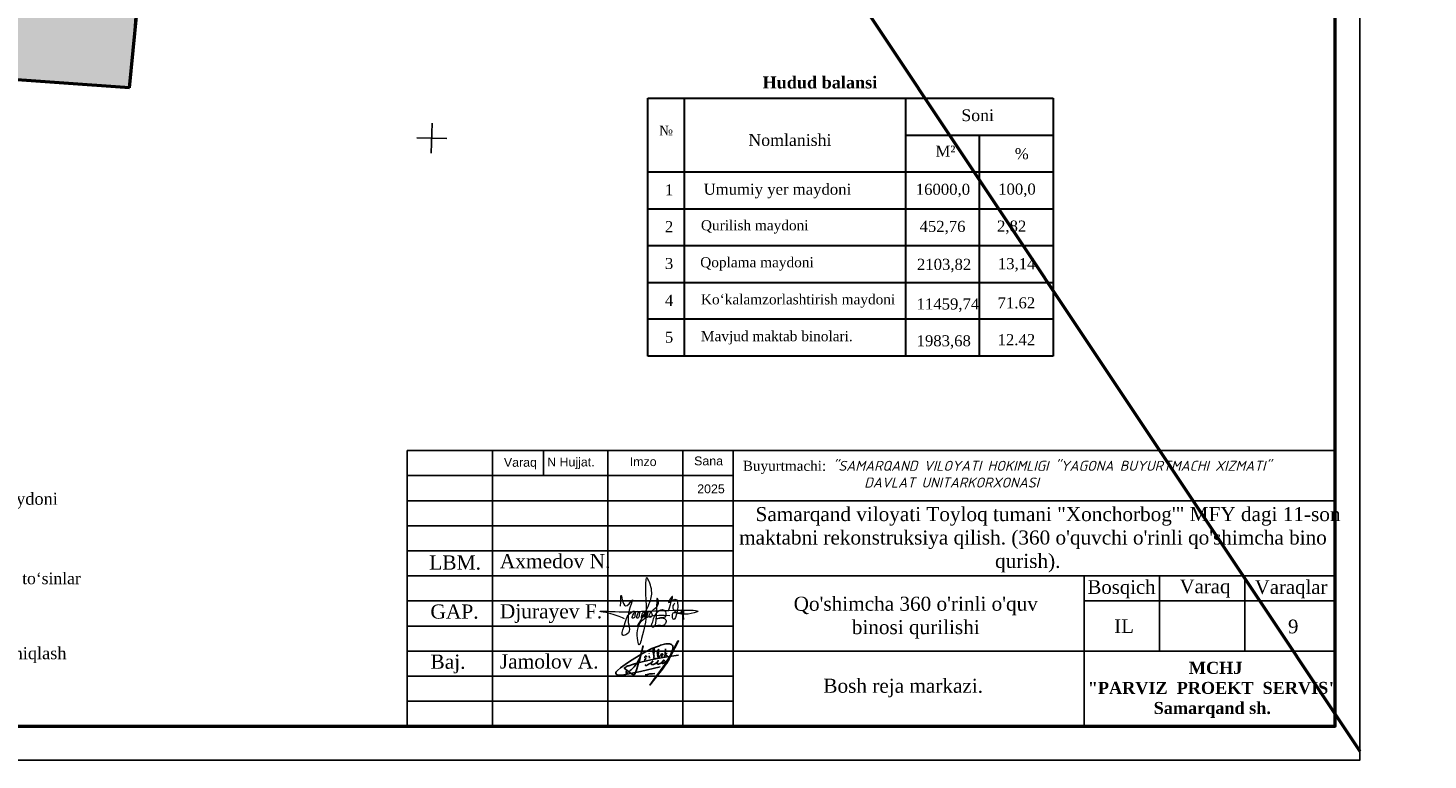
# Model space of a CAD drawing. Header units: millimetres. Extents: x -257011 to 237647566, y 2784933 to 6706507.
# Tile 221 of 256: x 9797399 to 9936959, y 5326125 to 5399138. Entities that reach past the tile are written whole.
import ezdxf

# ---------------------------------------------------------------- set-up
doc = ezdxf.new("R2010")
doc.units = ezdxf.units.MM
doc.header["$LTSCALE"] = 1000
doc.linetypes.add('ACAD_ISO02W100', pattern=[15, 12, -3])
for name, color, linetype in [('(001) Сетка', 92, 'Continuous'), ('(002) Рамка', 7, 'Continuous'), ('(007) Здания', 7, 'Continuous')]:
    doc.layers.add(name, color=color, linetype=linetype)
doc.layers.add('Та', color=250, linetype='Continuous', lineweight=25)
doc.layers.add('Ф А С А Д', color=250, linetype='Continuous', lineweight=15)
doc.styles.add('arial', font='arial.ttf', dxfattribs={"height": 300})
doc.styles.add('Roman', font='romans')
doc.styles.get("Standard").update_dxf_attribs({"font": 'ARIALN.TTF'})
doc.styles.add('WMF-Times New Roman0', font='times.ttf')
doc.linetypes.add('KANALIS_K', pattern='A,1,["<",Standard,S=1.8,R=0,X=-0.9,Y=-0.9],3,-1,["К",Standard,S=1.8,R=0,X=-0.9,Y=-0.9],-1,10', length=16)

# ---------------------------------------------------------------- blocks, each defined once
blk = doc.blocks.new('Setka')
at = {"layer": '(001) Сетка'}
for p, q in [((0, 1.5), (0, -1.5)), ((-1.5, 0), (1.5, 0))]:
    blk.add_line(p, q, dxfattribs=at)
blk = doc.blocks.new('kjvklglhl')
at = {"layer": '(007) Здания'}
blk.add_lwpolyline([(388, 432.42), (388.23, 437.51), (409.95, 436.55), (409.72, 431.45)], dxfattribs=at)
at = {"layer": '(001) Сетка'}
blk.add_blockref('Setka', (439.82, 424.81), dxfattribs=at)
blk = doc.blocks.new('rgsxhy')
at = {"color": 5, "lineweight": 0}
for points in [[(30159764, 9369979), (30160813, 9371961), (30161022, 9373086), (30160642, 9374202), (30160529, 9371279), (30160129, 9368855), (30159952, 9368321), (30159766, 9369571), (30162641, 9370909)], [(30158267, 9371725), (30158292, 9372259), (30158313, 9372715), (30158693, 9371762), (30159294, 9372267), (30158930, 9370820), (30158827, 9369247), (30158463, 9369143), (30158559, 9369856), (30159235, 9371184), (30159510, 9371288), (30159540, 9370947), (30159450, 9370679), (30159339, 9370650), (30159361, 9370924), (30159747, 9371281), (30159933, 9371214), (30159918, 9370984), (30159866, 9370709), (30159740, 9370650), (30159740, 9370910), (30160119, 9371295), (30160364, 9371221), (30160282, 9370791), (30160134, 9370702), (30160156, 9370902), (30160253, 9371169), (30160416, 9371266), (30160624, 9371251), (30160631, 9370947), (30160520, 9370739), (30160416, 9370746), (30160527, 9370999), (30160698, 9371199), (30160869, 9371251), (30161010, 9371117), (30161025, 9370828), (30160854, 9370717), (30160832, 9370976), (30160958, 9371184), (30161196, 9371429), (30161627, 9371986), (30161567, 9372349), (30161322, 9370056), (30161196, 9369857), (30161032, 9369926), (30161078, 9370217), (30161143, 9370464), (30161478, 9371132), (30161961, 9371429), (30162250, 9371221), (30162198, 9370761), (30161687, 9370666), (30161515, 9370590), (30161433, 9370590), (30162154, 9370635), (30162280, 9370516), (30162243, 9370197), (30162028, 9370012), (30161575, 9370012), (30161352, 9370012), (30161322, 9370071)], [(30162509, 9371311), (30162778, 9372539), (30162525, 9372058), (30163079, 9372349), (30162934, 9370564), (30162934, 9371149), (30163657, 9371231), (30163688, 9371396), (30163665, 9371051), (30163845, 9371089), (30163853, 9371329), (30163830, 9370556)], [(30158604, 9370613), (30157190, 9371107), (30156449, 9371260), (30157795, 9371248), (30158983, 9371230), (30160506, 9371280), (30164964, 9371184), (30162988, 9371384), (30162918, 9371683), (30163073, 9372004)]]:
    blk.add_spline(points, degree=3, dxfattribs=at)
blk = doc.blocks.new('nerbgbdtbugbd')
at = {"color": 5, "lineweight": -2}
for points in [[(1301441, -912503, 0.3871926), (1301421, -912608, 0.2468693), (1301462, -912624, 0.1075122), (1301553, -912598, 0.0377408), (1301616, -912557, 0.0432293), (1301738, -912461), (1301856, -912351), (1302009, -912205, 0.002873), (1302157, -912056, 0.0304903), (1302203, -911998, 0.1126937), (1302215, -911961, 0.6840545), (1302174, -911935, 0.0660715), (1302090, -912059, 0.0451978), (1302060, -912132, 0.0768236), (1302054, -912193, 0.068235), (1302080, -912319, 0.2986132), (1302177, -912367, 0.1038757), (1302374, -912300, 0.0290696), (1302528, -912180), (1302675, -912025), (1302798, -911893, 0.130527), (1302852, -911776, 0.0388963), (1302856, -911737, 0.7618556), (1302821, -911725, 0.0798394), (1302802, -911765, 0.0359534), (1302781, -911857, 0.0455744), (1302785, -912031, 0.0426923), (1302803, -912110, 0.3891518), (1302905, -912166, 0.1102897), (1303059, -912099), (1303140, -912029), (1303382, -911802, 0.0334276), (1303470, -911703, 0.0129551), (1303533, -911618, 0.1437243), (1303546, -911557, 0.5877061), (1303484, -911539, 0.0594709), (1303438, -911594, 0.0548384), (1303384, -911702, 0.0606455), (1303353, -911805, 0.0833859), (1303355, -911933, 0.5059841), (1303421, -911960, 0.0746594), (1303641, -911789, 0.0267645), (1303917, -911449, 0.0698425), (1304268, -910626), (1304769, -908938, 0.0913119), (1304777, -908873, 0.6479054), (1304724, -908855, 0.1300148), (1304701, -908893), (1304249, -910540), (1303723, -912034), (1303358, -912864), (1302937, -913765), (1302456, -914865), (1303556, -912632, 0.020305), (1304025, -911521, 0.0510054), (1304177, -910920), (1304280, -910177, 0.0500611), (1304304, -909917, 0.075905), (1304266, -909734, 0.060269), (1304163, -909581, 0.2197754), (1303878, -909436, 0.0807361), (1303465, -909486, 0.0249845), (1303180, -909596, 0.0130385), (1302610, -909917, 0.0239045), (1301788, -910451), (1301162, -910954), (1300713, -911334), (1300164, -911838), (1299536, -912438), (1298972, -913021), (1298525, -913523), (1298224, -913914), (1298110, -914126), (1298090, -914220), (1298104, -914298), (1298155, -914383), (1298291, -914454), (1298501, -914462), (1298825, -914389), (1299321, -914187), (1300019, -913880), (1300989, -913450), (1303222, -912415)], [(1299333, -913786, 0.1774898), (1299290, -913897, 0.0505623), (1299288, -913979, 0.3670195), (1299369, -914060, 0.2132882), (1299452, -914018), (1299738, -913626, 0.0414268), (1300104, -913056), (1300352, -912576, 0.0300362), (1300605, -911758), (1300675, -910352), (1300613, -912033), (1300547, -912628), (1300477, -913257), (1300442, -913499), (1300421, -913685, -0.0299546), (1300383, -913939, -0.3083385), (1300235, -914061, -0.0928663), (1300150, -914038), (1299994, -913962), (1298975, -913460, -0.0731209), (1299122, -913299, -0.0362342), (1299439, -913069), (1299863, -912836), (1300474, -912500), (1301923, -911834), (1302701, -911477), (1303596, -911130), (1304048, -910967), (1305142, -910571)], [(1301318, -911619, 0.250229), (1301354, -911511, 0.4506148), (1301272, -911473, 0.5095488), (1301192, -911723), (1301276, -911779, -0.1747015), (1301313, -911832, -0.1814843), (1301299, -911884, -0.1121061), (1301133, -912001)], [(1302164, -911013), (1302123, -910754), (1302096, -910485), (1302088, -910377, 0.9456908), (1301953, -910398, 0.0931758), (1302006, -910763, 0.0597217), (1302186, -911157, -0.0340946), (1302225, -911288, 0.0218114), (1302266, -911544, 0.4516555), (1302407, -911600), (1302580, -911477)], [(1302632, -911206), (1302686, -910890, 0.0310101), (1302691, -910593, 0.0209508), (1302677, -910448, 0.2567522), (1302634, -910391, 0.3121151), (1302582, -910404, 0.0952627), (1302548, -910463, 0.0920883), (1302520, -910679, 0.0708045), (1302568, -910903), (1302690, -911214), (1302722, -911299, 0.1825801), (1302776, -911369, 0.4802348), (1302848, -911325, 0.0467012), (1302849, -911244, 0.1708854), (1302782, -911111, 0.1795677), (1302714, -911101, 0.274631), (1302670, -911163)], [(1303084, -911166), (1303158, -911060, 0.0403562), (1303221, -910954, 0.2285131), (1303216, -910835, 0.1998977), (1303176, -910809, 0.2428565), (1303076, -910850, 0.1216605), (1303030, -910969, 0.1264383), (1303060, -911097, 0.1064961), (1303128, -911174, 0.1201125), (1303186, -911200, 0.0807957), (1303282, -911200, 0.1696912), (1303389, -911132)], [(1303717, -910580), (1303523, -910848), (1303649, -910833, -0.1393412), (1303753, -910882, -0.0645393), (1303854, -911024)], [(1301637, -913772, -0.0551579), (1302758, -913351)]]:
    blk.add_lwpolyline(points, format="xyb", dxfattribs=at)
for points in [[(1301582, -911114), (1301593, -911148)], [(1301653, -911366), (1301732, -911665)], [(1303439, -910141), (1303554, -911111)]]:
    blk.add_lwpolyline(points, dxfattribs=at)
blk = doc.blocks.new('dhyjfyuk')
for p, q in [((4383414, -1184524), (4383414, -1212024)), ((4475914, -1184524), (4383414, -1184524)), ((4391914, -1184524), (4391914, -1212024)), ((4397013, -1184524), (4397013, -1187024)), ((4403414, -1184524), (4403414, -1212024)), ((4410914, -1184524), (4410914, -1212024)), ((4415914, -1184524), (4415914, -1212024)), ((4475914, -1212024), (4475914, -1184524)), ((4415914, -1187024), (4383414, -1187024)), ((4415914, -1189524), (4383414, -1189524)), ((4415914, -1189524), (4475914, -1189524)), ((4415914, -1192024), (4383414, -1192024)), ((4415914, -1194524), (4383414, -1194524)), ((4383414, -1197024), (4475914, -1197024)), ((4450914, -1212024), (4450914, -1197024)), ((4458414, -1204524), (4458414, -1197024)), ((4466914, -1204524), (4466914, -1197024)), ((4383414, -1199524), (4415914, -1199524)), ((4450914, -1199524), (4475914, -1199524)), ((4383414, -1202024), (4415914, -1202024)), ((4383414, -1204524), (4475914, -1204524)), ((4383414, -1207024), (4415914, -1207024)), ((4383414, -1209524), (4415914, -1209524))]:
    blk.add_line(p, q)
at = {"lineweight": 9, "xscale": 1.125175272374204, "yscale": 1.125175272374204, "zscale": 1.125175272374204}
blk.add_blockref('rgsxhy', (-29528647, -11744878), dxfattribs=at)
at = {"color": 5, "lineweight": 25, "xscale": 0.8159673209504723, "yscale": 0.8159673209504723, "zscale": 0.8159673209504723, "rotation": 348.2281006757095}
blk.add_blockref('nerbgbdtbugbd', (3519502, -260297, -611), dxfattribs=at)
at = {"linetype": 'ACAD_ISO02W100', "lineweight": 5, "ltscale": 70, "char_height": 883.9, "attachment_point": 1, "style": 'arial'}
for s, insert in [('Varaq', (4393061, -1185254)), ('N Hujjat.', (4397374, -1185220)), ('Imzo', (4405607, -1185185)), ('Sana', (4412025, -1185111)), ('2025', (4412332, -1187897))]:
    blk.add_mtext(s, dxfattribs=dict(at, insert=insert))
at = {"style": 'WMF-Times New Roman0'}
for s, insert, char_height, width, attachment_point in [('Buyurtmachi:{\\fISOCPEUR|b0|i1|c204|p34; "SAMARQAND VILOYATI HOKIMLIGI "YAGONA\\fISOCPEUR|b0|i1|c0|p34; \\fISOCPEUR|b0|i1|c204|p34;BUYURTMACHI XIZMATI" \\fISOCPEUR|b0|i1|c0|p34;\\P                   \\fISOCPEUR|b0|i1|c204|p34;DAVLAT UNITARKORXONASI}', (4416879, -1186878, 105406), 1000, 59035.39, 4), ('\\pi3453.25486;Samarqand viloyati Toyloq tumani "Хоnсhоrbоg\'" МFY dagi 11-son \\P\\pi1816.32378;maktabni rekonstruksiya qilish. (360 o\'quvchi o\'rinli qo\'shimcha bino \\P\\pi27327.21058;qurish).', (4414694, -1193420), 1400, 60812.6, 4), ('Axmedov N.', (4392650, -1194845), 1414.3, 17081.22, 1), ('Djurayev F.', (4392650, -1199845), 1414.29, 17081.22, 1), ("\\pt12184.088;Qo'shimcha 360 o'rinli o'quv binosi qurilishi", (4434117, -1199099), 1400, 29815.79, 2), ('Jamolov A.', (4392650, -1204845), 1414.3, 17081.22, 1), ('\\pi12888.864;{\\fTimes New Roman|b1|i0|c204|p18;\\C0;MCHJ\\P\\pi2815.884;"PARVIZ  PROEKT  SERVIS"\\P\\pi9383.364;Samarqand sh.\\C256; }', (4448452, -1205594), 1200, 29788.7, 1)]:
    blk.add_mtext(s, dxfattribs=dict(at, insert=insert, char_height=char_height, width=width, attachment_point=attachment_point))
at = {"width": 6256.98, "attachment_point": 1}
for s, insert, char_height in [('{\\fTimes New Roman|b0|i0|c204|p18;\\C1;LBM.}', (4385613, -1194981), 1414.29), ('{\\fTimes New Roman|b0|i0|c204|p18;Bosqich}', (4451239, -1197449), 1370.37), ('{\\fTimes New Roman|b0|i0|c204|p18;Varaq}', (4460421, -1197383), 1370.37), ('{\\fTimes New Roman|b0|i0|c204|p18;Varaqlar}', (4467912, -1197449), 1370.37), ('{\\fTimes New Roman|b0|i0|c0|p18;\\C1;GAP\\fTimes New Roman|b0|i0|c204|p18;.}', (4385736, -1199872), 1414.29), ('{\\fTimes New Roman|b0|i0|c204|p18;IL}', (4453907, -1201350), 1370.37), ('{\\fTimes New Roman|b0|i0|c0|p18;9}', (4471227, -1201380), 1370.37), ('{\\fTimes New Roman|b0|i0|c204|p18;\\C1;Baj.}', (4385736, -1204872), 1414.29)]:
    blk.add_mtext(s, dxfattribs=dict(at, insert=insert, char_height=char_height))

msp = doc.modelspace()

# ---------------------------------------------------------------- hatches: boundary and pattern name
at = {"linetype": 'KANALIS_K', "ltscale": 1000}
h = msp.add_hatch(dxfattribs=at)
h.set_pattern_fill('JIS_STN_1E', color=252, scale=550, angle=266, style=0)
h.set_pattern_definition([(311, (-555770.2, -221587.06), (415.09027, 360.832466), []), (311, (-555797.26, -221973.86), (415.09027, 360.832466), [550, -275])])
h.paths.add_polyline_path([(9761920.771, 5395592.173), (9742155.817, 5395776.521), (9741927.246, 5385497.764), (9762132.774, 5385048.45)])
h.paths.add_polyline_path([(9808235.349, 5400626.885), (9786513.888, 5402179.591), (9785978.909, 5394695.54), (9807531.925, 5393154.875)])
h.paths.add_polyline_path([(9786517.589, 5402880.477), (9778621.488, 5403486.834), (9777870.927, 5392163.339), (9785759.943, 5391632.327)])

# ---------------------------------------------------------------- linework, layer by layer
at = {"lineweight": 50, "ltscale": 1000}
msp.add_line((9645617.687, 5754348.678), (9930171.567, 5327008.432), dxfattribs=at)
for points in [[(9807531.925, 5393154.875), (9808235.349, 5400626.885), (9786464.04, 5402183.155), (9786517.589, 5402880.477), (9778621.488, 5403486.834), (9778591.34, 5403031.998), (9770388.115, 5403575.737), (9769589.329, 5393995.468), (9761920.771, 5395592.173), (9742155.817, 5395776.521), (9741927.246, 5385497.764), (9762132.774, 5385048.45), (9761920.771, 5395592.173)], [(9807531.925, 5393154.875), (9785978.909, 5394695.54)]]:
    msp.add_lwpolyline(points, dxfattribs=at)
at = {"layer": 'Defpoints', "color": 6}
msp.add_lwpolyline([(9781671.567, 5536124.504), (9781671.567, 5326124.504), (9930171.567, 5326124.504), (9930171.567, 5536124.504)], close=True, dxfattribs=at)
at = {"layer": 'Та', "lineweight": 30}
for p, q in [((9859181.923, 5392132.518), (9899590.768, 5392132.518)), ((9859181.923, 5366417.799), (9859181.923, 5392132.518)), ((9862855.455, 5366417.799), (9862855.455, 5392132.518)), ((9884896.643, 5366417.799), (9884896.643, 5392132.518)), ((9899590.768, 5392132.518), (9899590.768, 5366417.799)), ((9884896.643, 5388458.987), (9899590.768, 5388458.987)), ((9892243.705, 5366417.799), (9892243.705, 5388458.987)), ((9859181.923, 5384785.455), (9899590.768, 5384785.455)), ((9859181.923, 5381111.924), (9899590.768, 5381111.924)), ((9859181.923, 5377438.393), (9899590.768, 5377438.393)), ((9859181.923, 5373764.861), (9899590.768, 5373764.861)), ((9899590.768, 5370091.33), (9859181.923, 5370091.33)), ((9899590.768, 5366417.799), (9859181.923, 5366417.799))]:
    msp.add_line(p, q, dxfattribs=at)
at = {"layer": 'Ф А С А Д', "color": 5, "lineweight": 50}
msp.add_lwpolyline([(9645617.687, 5329487.386), (9927692.613, 5329487.386), (9927692.613, 5532761.621), (9645617.687, 5532761.621)], close=True, dxfattribs=at)

# ---------------------------------------------------------------- block references
at = {"layer": '(002) Рамка', "lineweight": 50}
msp.add_blockref('dhyjfyuk', (5451778.468, 6541511.679), dxfattribs=at)
at = {"lineweight": 5, "xscale": 999.9999999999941, "yscale": 999.9999999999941, "zscale": 999.9999999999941, "rotation": 358.3893224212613}
msp.add_blockref('kjvklglhl', (9386059.538, 4975868.643), dxfattribs=at)

# ---------------------------------------------------------------- texts
at = {"attachment_point": 4}
for s, insert, char_height, width, style in [('\\pi11644.41958;Samarqand viloyati Toyloq tumani "Хоnсhоrbоg\'" МFY dagi 11-son maktabni rekonstruksiya qilish. \\P\\pi65259.19351;(360 o\'quvchi o\'rinli qo\'shimcha bino qurish).', (9231058.377, 5373609.91), 3500, 224024.15487, 'WMF-Times New Roman0'), ('\\pi18148.64809,t23754.26974,93492.78231;{\\fArial|b0|i0|c0|p34;2.^I \\fArial|b0|i0|c204|p34;Qurilish belgilangan "A" nuqtasidan amalga oshiriladi.}', (9654250.444, 5345925.638), 1484.641859, 79822.57247, 'Roman')]:
    msp.add_mtext(s, dxfattribs=dict(at, insert=insert, char_height=char_height, width=width, style=style))
at = {"color": 250, "linetype": 'Continuous', "lineweight": 5, "ltscale": 70, "width": 130779.04008, "attachment_point": 1}
for s, insert, char_height in [('{\\fTimes New Roman|b0|i0|c204|p18;- Ko‘kalamzorlashtirish maydoni}', (9776174.309, 5352787.808), 1206.86493), ('{\\fTimes New Roman|b0|i0|c204|p18;- \\fTimes New Roman|b0|i0|c0|p18;Loyihalanayotgan p\\fTimes New Roman|b0|i0|c204|p18;anjarali\\fTimes New Roman|b0|i0|c0|p18; \\fTimes New Roman|b0|i0|c204|p18;to‘sinlar}', (9776174.309, 5344821.185), 1158.331444), ('{\\fTimes New Roman|b0|i0|c0|p18;- \\fTimes New Roman|b0|i0|c204|p18;Mavjud bino\\fTimes New Roman|b0|i0|c0|p18;dan\\fTimes New Roman|b0|i0|c204|p18; nuqta\\fTimes New Roman|b0|i0|c0|p18;ni aniqlash}', (9775719.232, 5337385.576), 1206.864931)]:
    msp.add_mtext(s, dxfattribs=dict(at, insert=insert, char_height=char_height))
at = {"insert": (9884643.469, 5333303.169), "char_height": 1400, "attachment_point": 5}
msp.add_mtext('{\\fTimes New Roman|b0|i0|c204|p18;Bosh reja markazi\\fTimes New Roman|b0|i0|c0|p18;.}', dxfattribs=at)
at = {"layer": 'Та', "attachment_point": 1}
for s, insert, char_height, width in [('{\\fTimes New Roman|b1|i0|c204|p18;Hudud balansi}', (9870621.552, 5394307.559), 1200, 20311.27049), ('{\\fTimes New Roman|b0|i0|c204|p18;Soni}', (9890439.234, 5391024.514), 1175.53003, 10298.28562), ('{\\fTimes New Roman|b0|i0|c204|p18; \\fTimes New Roman|b0|i0|c204|p0;\\H0.875x;№\\fTimes New Roman|b0|i0|c204|p18;\\H1.143x; }', (9859897.305, 5389392.335), 1102.059404, 10298.28562), ('{\\fTimes New Roman|b0|i0|c204|p18;Nomlanishi}', (9869209.647, 5388550.44), 1175.53003, 10298.28562), ('{\\fTimes New Roman|b0|i0|c204|p18;М²}', (9887867.67, 5387403.842), 1102.0594, 4376.03594), ('{\\fTimes New Roman|b0|i0|c204|p18;%}', (9895770.22, 5387149.217), 1102.0594, 3820.5479), ('{\\fTimes New Roman|b0|i0|c204|p18;1}', (9860890.556, 5383547.869), 1102.0594, 7886.07545), ('{\\fTimes New Roman|b0|i0|c204|p18; Umumiy yer maydoni}', (9864339.783, 5383609.104), 1102.0594, 16483.14864), ('{\\fTimes New Roman|b0|i0|c0|p18;16000\\fTimes New Roman|b0|i0|c204|p18;,\\fTimes New Roman|b0|i0|c0|p18;0}', (9885898.927, 5383598.705), 1102.059404, 6344.77888), ('{\\fTimes New Roman|b0|i0|c204|p18;100,0}', (9894111.898, 5383621.047), 1102.0594, 5478.87059), ('{\\fTimes New Roman|b0|i0|c204|p18;Qurilish maydoni}', (9864481.638, 5379968.769), 1010.22112, 14680.39155), ('{\\fTimes New Roman|b0|i0|c204|p18;2}', (9860890.556, 5379874.338), 1102.0594, 7886.07545), ('{\\fTimes New Roman|b0|i0|c0|p18;452\\fTimes New Roman|b0|i0|c204|p18;,\\fTimes New Roman|b0|i0|c0|p18;76}', (9886275.81, 5379901.946), 1102.059404, 5967.89572), ('{\\fTimes New Roman|b0|i0|c0|p18;2\\fTimes New Roman|b0|i0|c204|p18;,\\fTimes New Roman|b0|i0|c0|p18;82}', (9894000.959, 5379928.76), 1102.059404, 5589.80934), ('{\\fTimes New Roman|b0|i0|c204|p18;3}', (9860890.556, 5376200.807), 1102.0594, 7886.07545), ('{\\fTimes New Roman|b0|i0|c204|p18;Qoplama maydoni}', (9864410.712, 5376277.497), 1010.22112, 13162.53057), ('{\\fTimes New Roman|b0|i0|c0|p18;2103,82}', (9886016.798, 5376115.812), 1102.0594, 5887.42622), ('{\\fTimes New Roman|b0|i0|c0|p18;13,14}', (9894081.435, 5376182.61), 1102.0594, 5509.33358), ('{\\fTimes New Roman|b0|i0|c204|p18;4}', (9860890.556, 5372527.275), 1102.0594, 7886.07545), ('{\\fTimes New Roman|b0|i0|c204|p18;Ko‘kalamzorlashtirish maydoni}', (9864481.638, 5372579.62), 1010.22112, 19655.06937), ('{\\fTimes New Roman|b0|i0|c0|p18;11459,74}', (9885980.744, 5372162.65), 1102.0594, 6262.96098), ('{\\fTimes New Roman|b0|i0|c0|p18;71\\fTimes New Roman|b0|i0|c204|p18;.\\fTimes New Roman|b0|i0|c0|p18;62}', (9894054.603, 5372275.219), 1102.059404, 5536.1651), ('{\\fTimes New Roman|b0|i0|c0|p18;Mavjud maktab binolari.}', (9864481.638, 5368906.088), 1010.22112, 19655.06937), ('{\\fTimes New Roman|b0|i0|c0|p18;5}', (9860890.556, 5368853.744), 1102.0594, 7886.07545), ('{\\fTimes New Roman|b0|i0|c0|p18;1983,68}', (9885980.744, 5368489.119), 1102.0594, 6262.96098), ('{\\fTimes New Roman|b0|i0|c0|p18;12\\fTimes New Roman|b0|i0|c204|p18;.\\fTimes New Roman|b0|i0|c0|p18;42}', (9894054.603, 5368601.687), 1102.059404, 5536.1651)]:
    msp.add_mtext(s, dxfattribs=dict(at, insert=insert, char_height=char_height, width=width))

doc.saveas('drawing.dxf')
